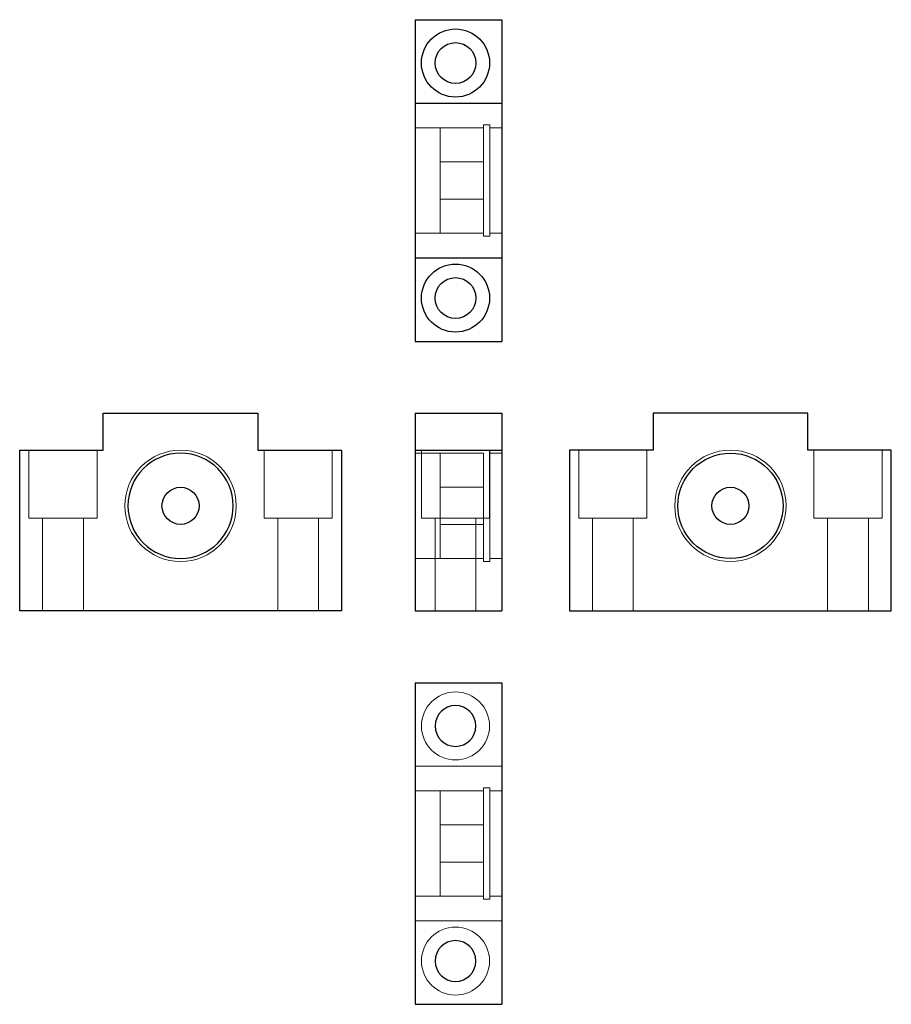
# Model space of a CAD drawing. Header units: millimetres. Extents: x 6062 to 6203, y 6668 to 6827.
import ezdxf
from ezdxf.lldxf.tags import DXFTag

# ---------------------------------------------------------------- set-up
doc = ezdxf.new("R2010")
doc.units = ezdxf.units.MM
doc.layers.get('0').update_dxf_attribs({"linetype": 'CONTINUOUS'})
doc.layers.add('1', color=7, linetype='CONTINUOUS', true_color=0xffffff)
tags = doc.linetypes.add('DASHED', pattern=[25.72, 12.86, -12.86]).pattern_tags.tags
tags[6:7] = [DXFTag(74, 4), DXFTag(75, 0), DXFTag(340, '0'), DXFTag(46, 0.0), DXFTag(50, 0.0), DXFTag(44, 0.0), DXFTag(45, 0.0)]
tags[4:5] = [DXFTag(74, 4), DXFTag(75, 0), DXFTag(340, '0'), DXFTag(46, 0.0), DXFTag(50, 0.0), DXFTag(44, 0.0), DXFTag(45, 0.0)]

msp = doc.modelspace()

# ---------------------------------------------------------------- linework, layer by layer
for centre in [(6088.29, 6748.65), (6177.17, 6748.65)]:
    msp.add_circle(centre, 3)
at = {"layer": '1', "color": 7, "linetype": 'Continuous'}
for p, q in [((6126.23, 6827.24), (6140.23, 6827.24)), ((6126.23, 6827.24), (6126.23, 6813.74)), ((6140.23, 6827.24), (6140.23, 6813.74)), ((6126.23, 6813.74), (6140.23, 6813.74)), ((6126.23, 6813.74), (6126.23, 6788.74)), ((6140.23, 6813.74), (6140.23, 6788.74)), ((6126.23, 6788.74), (6126.23, 6775.24)), ((6126.23, 6788.74), (6140.23, 6788.74)), ((6140.23, 6788.74), (6140.23, 6775.24)), ((6126.23, 6775.24), (6140.23, 6775.24)), ((6075.79, 6763.65), (6100.79, 6763.65)), ((6075.79, 6757.65), (6075.79, 6763.65)), ((6100.79, 6763.65), (6100.79, 6757.65)), ((6126.23, 6763.65), (6126.23, 6757.65)), ((6126.23, 6763.65), (6140.23, 6763.65)), ((6140.23, 6763.65), (6140.23, 6757.65)), ((6164.67, 6763.65), (6164.67, 6757.65)), ((6189.67, 6763.65), (6164.67, 6763.65)), ((6189.67, 6757.65), (6189.67, 6763.65)), ((6062.29, 6757.65), (6075.79, 6757.65)), ((6062.29, 6731.65), (6062.29, 6757.65)), ((6100.79, 6757.65), (6114.29, 6757.65)), ((6114.29, 6757.65), (6114.29, 6731.65)), ((6126.23, 6757.65), (6140.23, 6757.65)), ((6126.23, 6757.65), (6126.23, 6731.65)), ((6140.23, 6757.65), (6140.23, 6731.65)), ((6151.17, 6757.65), (6151.17, 6731.65)), ((6164.67, 6757.65), (6151.17, 6757.65)), ((6203.17, 6757.65), (6189.67, 6757.65)), ((6203.17, 6731.65), (6203.17, 6757.65)), ((6114.29, 6731.65), (6062.29, 6731.65)), ((6126.23, 6731.65), (6140.23, 6731.65)), ((6151.17, 6731.65), (6203.17, 6731.65)), ((6126.23, 6720.06), (6140.23, 6720.06)), ((6126.23, 6720.06), (6126.23, 6668.06)), ((6140.23, 6720.06), (6140.23, 6668.06)), ((6126.23, 6668.06), (6140.23, 6668.06))]:
    msp.add_line(p, q, dxfattribs=at)
at = {"layer": '1', "color": 8, "linetype": 'DASHED', "lineweight": 5}
for p, q in [((6137.23, 6810.24), (6137.23, 6792.24)), ((6138.3, 6810.24), (6137.23, 6810.24)), ((6138.3, 6810.24), (6138.3, 6801.24)), ((6137.23, 6809.74), (6126.23, 6809.74)), ((6130.23, 6809.74), (6130.23, 6792.74)), ((6140.23, 6809.74), (6138.3, 6809.74)), ((6137.23, 6804.24), (6130.23, 6804.24)), ((6138.3, 6801.24), (6138.3, 6792.24)), ((6130.23, 6798.24), (6137.23, 6798.24)), ((6126.23, 6792.74), (6137.23, 6792.74)), ((6138.3, 6792.74), (6140.23, 6792.74)), ((6137.23, 6792.24), (6138.3, 6792.24)), ((6063.79, 6757.65), (6063.79, 6746.65)), ((6074.79, 6746.65), (6074.79, 6757.65)), ((6101.79, 6757.65), (6101.79, 6746.65)), ((6112.79, 6746.65), (6112.79, 6757.65)), ((6127.23, 6757.65), (6127.23, 6746.65)), ((6138.23, 6746.65), (6138.23, 6757.65)), ((6138.3, 6757.65), (6138.3, 6739.65)), ((6152.67, 6757.65), (6152.67, 6746.65)), ((6163.67, 6746.65), (6163.67, 6757.65)), ((6190.67, 6757.65), (6190.67, 6746.65)), ((6201.67, 6746.65), (6201.67, 6757.65)), ((6137.23, 6757.15), (6126.23, 6757.15)), ((6130.23, 6740.15), (6130.23, 6757.15)), ((6137.23, 6739.65), (6137.23, 6757.15)), ((6140.23, 6757.15), (6138.3, 6757.15)), ((6137.23, 6751.65), (6130.23, 6751.65)), ((6063.79, 6746.65), (6074.79, 6746.65)), ((6065.99, 6746.65), (6065.99, 6731.65)), ((6072.59, 6731.65), (6072.59, 6746.65)), ((6101.79, 6746.65), (6112.79, 6746.65)), ((6103.99, 6746.65), (6103.99, 6731.65)), ((6110.59, 6731.65), (6110.59, 6746.65)), ((6138.23, 6746.65), (6127.23, 6746.65)), ((6129.43, 6746.65), (6129.43, 6731.65)), ((6136.03, 6731.65), (6136.03, 6746.65)), ((6158.17, 6746.65), (6152.67, 6746.65)), ((6154.87, 6746.65), (6154.87, 6731.65)), ((6163.67, 6746.65), (6158.17, 6746.65)), ((6161.47, 6731.65), (6161.47, 6746.65)), ((6196.17, 6746.65), (6190.67, 6746.65)), ((6192.87, 6746.65), (6192.87, 6731.65)), ((6201.67, 6746.65), (6196.17, 6746.65)), ((6199.47, 6731.65), (6199.47, 6746.65)), ((6130.23, 6745.65), (6137.23, 6745.65)), ((6126.23, 6740.15), (6137.23, 6740.15)), ((6138.3, 6740.15), (6140.23, 6740.15)), ((6137.23, 6739.65), (6138.3, 6739.65)), ((6126.23, 6706.56), (6140.23, 6706.56)), ((6137.23, 6702.56), (6126.23, 6702.56)), ((6130.23, 6694.06), (6130.23, 6702.56)), ((6137.23, 6694.06), (6137.23, 6703.06)), ((6138.3, 6703.06), (6137.23, 6703.06)), ((6138.3, 6685.06), (6138.3, 6703.06)), ((6140.23, 6702.56), (6138.3, 6702.56)), ((6137.23, 6697.06), (6130.23, 6697.06)), ((6130.23, 6685.56), (6130.23, 6694.06)), ((6137.23, 6685.06), (6137.23, 6694.06)), ((6130.23, 6691.06), (6137.23, 6691.06)), ((6126.23, 6685.56), (6137.23, 6685.56)), ((6137.23, 6685.06), (6138.3, 6685.06)), ((6138.3, 6685.56), (6140.23, 6685.56)), ((6126.23, 6681.56), (6140.23, 6681.56))]:
    msp.add_line(p, q, dxfattribs=at)
at = {"layer": '1', "color": 7, "linetype": 'Continuous'}
for centre, radius in [((6132.73, 6820.24), 5.5), ((6132.73, 6820.24), 3.3), ((6132.73, 6782.24), 5.5), ((6132.73, 6782.24), 3.3), ((6177.17, 6748.65), 8.5)]:
    msp.add_circle(centre, radius, dxfattribs=at)
at = {"layer": '1', "color": 8, "linetype": 'DASHED', "lineweight": 5}
msp.add_circle((6088.29, 6748.65), 9, dxfattribs=at)
at = {"layer": '1', "color": 8, "linetype": 'DASHED', "lineweight": 5, "extrusion": (0, 0, -1)}
for centre, radius in [((-6177.17, 6748.65), 9), ((-6132.73, 6713.06), 5.5), ((-6132.73, 6675.06), 5.5)]:
    msp.add_circle(centre, radius, dxfattribs=at)
at = {"layer": '1', "color": 7, "linetype": 'Continuous', "extrusion": (0, 0, -1)}
for centre, radius in [((-6088.29, 6748.65), 8.5), ((-6132.73, 6713.06), 3.3), ((-6132.73, 6675.06), 3.3)]:
    msp.add_circle(centre, radius, dxfattribs=at)

doc.saveas('drawing.dxf')
